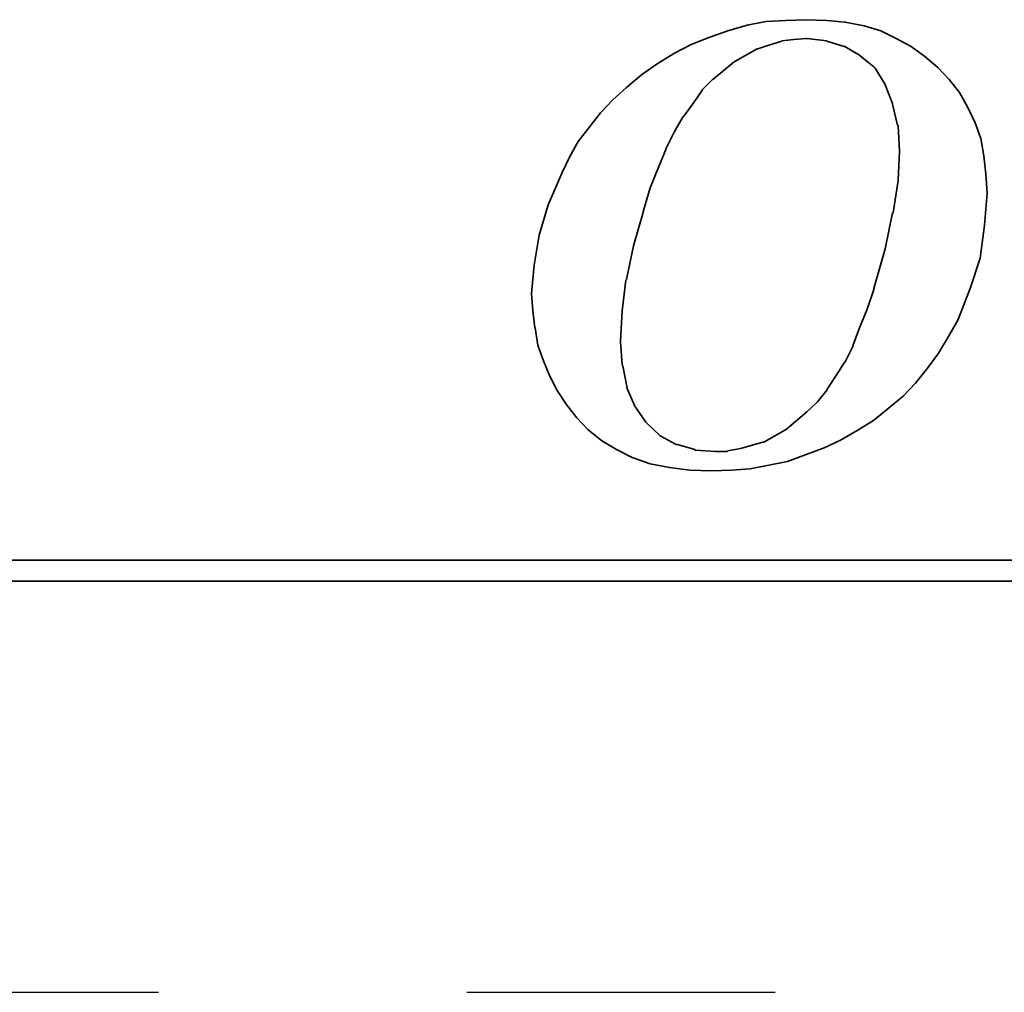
# Model space of a CAD drawing. Header units: millimetres. Extents: x -66 to 167, y -61 to 87.
# Tile 32 of 46: x 104.63 to 107.03, y 0 to 2.37. Entities that reach past the tile are written whole.
import ezdxf

# ---------------------------------------------------------------- set-up
doc = ezdxf.new("R2010")
doc.units = ezdxf.units.MM
doc.linetypes.add('CENTER', pattern=[2, 1.25, -0.25, 0.25, -0.25])
for name, color, linetype in [('CL', 1, 'CENTER'), ('DIM', 4, 'Continuous'), ('layer 1', 7, 'Continuous')]:
    doc.layers.add(name, color=color, linetype=linetype)

# ---------------------------------------------------------------- blocks, each defined once
blk = doc.blocks.new('TBI MOTION logo(完整正式版)')
at = {"layer": 'layer 1', "color": 22, "lineweight": 35}
for points, knots in [([(-11.34375, -6.98375), (-11.34375, -6.98375), (-10.91375, -7.43875), (-10.91375, -7.43875), (-10.91375, -7.43875), (-10.91375, -7.43875), (-10.38625, -7.87125), (-10.38625, -7.87125), (-10.38625, -7.87125), (-10.38625, -7.87125), (-9.81125, -8.20375), (-9.81125, -8.20375), (-9.81125, -8.20375), (-9.81125, -8.20375), (-9.21125, -8.51875), (-9.21125, -8.51875), (-9.21125, -8.51875), (-9.21125, -8.51875), (-8.51625, -8.75875), (-8.51625, -8.75875), (-8.51625, -8.75875), (-8.51625, -8.75875), (-7.77125, -8.90375), (-7.77125, -8.90375), (-7.77125, -8.90375), (-7.77125, -8.90375), (-6.97875, -8.99875), (-6.97875, -8.99875), (-6.97875, -8.99875), (-6.97875, -8.99875), (-6.14125, -9.02375), (-6.14125, -9.02375), (-6.14125, -9.02375), (-6.14125, -9.02375), (-5.37125, -8.99875), (-5.37125, -8.99875), (-5.37125, -8.99875), (-5.37125, -8.99875), (-4.65375, -8.94875), (-4.65375, -8.94875), (-4.65375, -8.94875), (-4.65375, -8.94875), (-3.93375, -8.80625), (-3.93375, -8.80625), (-3.93375, -8.80625), (-3.93375, -8.80625), (-3.21375, -8.66375), (-3.21375, -8.66375), (-3.21375, -8.66375), (-3.21375, -8.66375), (-2.49375, -8.39875), (-2.49375, -8.39875), (-2.49375, -8.39875), (-2.49375, -8.39875), (-1.79875, -8.13375), (-1.79875, -8.13375), (-1.79875, -8.13375), (-1.79875, -8.13375), (-1.17375, -7.84375), (-1.17375, -7.84375), (-1.17375, -7.84375), (-1.17375, -7.84375), (-0.52375, -7.46375), (-0.52375, -7.46375), (-0.52375, -7.46375), (-0.52375, -7.46375), (0.10124, -7.07875), (0.10124, -7.07875), (0.10124, -7.07875), (0.10124, -7.07875), (0.67625, -6.62375), (0.67625, -6.62375), (0.67625, -6.62375), (0.67625, -6.62375), (1.24874, -6.14375), (1.24874, -6.14375), (1.24874, -6.14375), (1.24874, -6.14375), (1.72874, -5.64125), (1.72874, -5.64125), (1.72874, -5.64125), (1.72874, -5.64125), (2.18624, -5.06375), (2.18624, -5.06375), (2.18624, -5.06375), (2.18624, -5.06375), (2.61625, -4.48874), (2.61625, -4.48874), (2.61625, -4.48874), (2.61625, -4.48874), (3.00125, -3.83874), (3.00125, -3.83874), (3.00125, -3.83874), (3.00125, -3.83874), (3.36124, -3.21374), (3.36124, -3.21374), (3.36124, -3.21374), (3.36124, -3.21374), (3.84374, -1.99125), (3.84374, -1.99125), (3.84374, -1.99125), (3.84374, -1.99125), (4.22625, -0.81875), (4.22625, -0.81875), (4.22625, -0.81875), (4.22625, -0.81875), (4.39125, 0.45624), (4.39125, 0.45624), (4.39125, 0.45624), (4.39125, 0.45624), (4.48874, 1.70124), (4.48874, 1.70124), (4.48874, 1.70124), (4.48874, 1.70124), (4.43874, 2.44625), (4.43874, 2.44625), (4.43874, 2.44625), (4.43874, 2.44625), (4.36874, 3.14125), (4.36874, 3.14125), (4.36874, 3.14125), (4.36874, 3.14125), (4.25125, 3.81125), (4.25125, 3.81125), (4.25125, 3.81125), (4.25125, 3.81125), (4.03124, 4.41125), (4.03124, 4.41125), (4.03124, 4.41125), (4.03124, 4.41125), (3.74374, 5.01125), (3.74374, 5.01125), (3.74374, 5.01125), (3.74374, 5.01125), (3.43124, 5.58875), (3.43124, 5.58875), (3.43124, 5.58875), (3.43124, 5.58875), (3.02625, 6.09125), (3.02625, 6.09125), (3.02625, 6.09125), (3.02625, 6.09125), (2.59374, 6.54875), (2.59374, 6.54875), (2.59374, 6.54875), (2.59374, 6.54875), (2.09124, 6.98125), (2.09124, 6.98125), (2.09124, 6.98125), (2.09124, 6.98125), (1.56124, 7.36625), (1.56124, 7.36625), (1.56124, 7.36625), (1.56124, 7.36625), (0.98624, 7.67625), (0.98624, 7.67625), (0.98624, 7.67625), (0.98624, 7.67625), (0.38624, 7.96375), (0.38624, 7.96375), (0.38624, 7.96375), (0.38624, 7.96375), (-0.25875, 8.15625), (-0.25875, 8.15625), (-0.25875, 8.15625), (-0.25875, 8.15625), (-0.98125, 8.30125), (-0.98125, 8.30125), (-0.98125, 8.30125), (-0.98125, 8.30125), (-1.70124, 8.37125), (-1.70124, 8.37125), (-1.70124, 8.37125), (-1.70124, 8.37125), (-2.49375, 8.39624), (-2.49375, 8.39624), (-2.49375, 8.39624), (-2.49375, 8.39624), (-3.28625, 8.37125), (-3.28625, 8.37125), (-3.28625, 8.37125), (-3.28625, 8.37125), (-4.05125, 8.32125), (-4.05125, 8.32125), (-4.05125, 8.32125), (-4.05125, 8.32125), (-4.77375, 8.18125), (-4.77375, 8.18125), (-4.77375, 8.18125), (-4.77375, 8.18125), (-5.51625, 7.96375), (-5.51625, 7.96375), (-5.51625, 7.96375), (-5.51625, 7.96375), (-6.21125, 7.72625), (-6.21125, 7.72625), (-6.21125, 7.72625), (-6.21125, 7.72625), (-6.92875, 7.43625), (-6.92875, 7.43625), (-6.92875, 7.43625), (-6.92875, 7.43625), (-7.57875, 7.10125), (-7.57875, 7.10125), (-7.57875, 7.10125), (-7.57875, 7.10125), (-8.24875, 6.69125), (-8.24875, 6.69125), (-8.24875, 6.69125), (-8.24875, 6.69125), (-8.84875, 6.26125), (-8.84875, 6.26125), (-8.84875, 6.26125), (-8.84875, 6.26125), (-9.42625, 5.78125), (-9.42625, 5.78125), (-9.42625, 5.78125), (-9.42625, 5.78125), (-9.95375, 5.30125), (-9.95375, 5.30125), (-9.95375, 5.30125), (-9.95375, 5.30125), (-10.43375, 4.79624), (-10.43375, 4.79624), (-10.43375, 4.79624), (-10.43375, 4.79624), (-10.88875, 4.22125), (-10.88875, 4.22125), (-10.88875, 4.22125), (-10.88875, 4.22125), (-11.29875, 3.69375), (-11.29875, 3.69375), (-11.29875, 3.69375), (-11.29875, 3.69375), (-11.63375, 3.09125), (-11.63375, 3.09125), (-11.63375, 3.09125), (-11.63375, 3.09125), (-11.91875, 2.49625), (-11.91875, 2.49625), (-11.91875, 2.49625), (-11.91875, 2.49625), (-12.44875, 1.24625), (-12.44875, 1.24625), (-12.44875, 1.24625), (-12.44875, 1.24625), (-12.80875, 0.06874), (-12.80875, 0.06874), (-12.80875, 0.06874), (-12.80875, 0.06874), (-12.99875, -1.07875), (-12.99875, -1.07875), (-12.99875, -1.07875), (-12.99875, -1.07875), (-13.09375, -2.18375), (-13.09375, -2.18375), (-13.09375, -2.18375), (-13.09375, -2.18375), (-13.04875, -2.85375), (-13.04875, -2.85375), (-13.04875, -2.85375), (-13.04875, -2.85375), (-12.97375, -3.50375), (-12.97375, -3.50375), (-12.97375, -3.50375), (-12.97375, -3.50375), (-12.95375, -3.50375), (-12.95375, -3.50375), (-12.95375, -3.50375), (-12.95375, -3.50375), (-12.85375, -4.17375), (-12.85375, -4.17375), (-12.85375, -4.17375), (-12.85375, -4.17375), (-12.63875, -4.77624), (-12.63875, -4.77624), (-12.63875, -4.77624), (-12.63875, -4.77624), (-12.39875, -5.35125), (-12.39875, -5.35125), (-12.39875, -5.35125), (-12.39875, -5.35125), (-12.11375, -5.92875), (-12.11375, -5.92875), (-12.11375, -5.92875), (-12.11375, -5.92875), (-11.75375, -6.45375), (-11.75375, -6.45375), (-11.75375, -6.45375), (-11.75375, -6.45375), (-11.34375, -6.98375), (-11.34375, -6.98375)], [0, 0, 0, 0, 0.01369863, 0.01369863, 0.01369863, 0.01369863, 0.02739726, 0.02739726, 0.02739726, 0.02739726, 0.04109589, 0.04109589, 0.04109589, 0.04109589, 0.05479452, 0.05479452, 0.05479452, 0.05479452, 0.06849315, 0.06849315, 0.06849315, 0.06849315, 0.08219178, 0.08219178, 0.08219178, 0.08219178, 0.09589041, 0.09589041, 0.09589041, 0.09589041, 0.10958904, 0.10958904, 0.10958904, 0.10958904, 0.12328767, 0.12328767, 0.12328767, 0.12328767, 0.1369863, 0.1369863, 0.1369863, 0.1369863, 0.15068493, 0.15068493, 0.15068493, 0.15068493, 0.16438356, 0.16438356, 0.16438356, 0.16438356, 0.17808219, 0.17808219, 0.17808219, 0.17808219, 0.19178082, 0.19178082, 0.19178082, 0.19178082, 0.20547945, 0.20547945, 0.20547945, 0.20547945, 0.21917808, 0.21917808, 0.21917808, 0.21917808, 0.23287671, 0.23287671, 0.23287671, 0.23287671, 0.24657534, 0.24657534, 0.24657534, 0.24657534, 0.26027397, 0.26027397, 0.26027397, 0.26027397, 0.2739726, 0.2739726, 0.2739726, 0.2739726, 0.28767123, 0.28767123, 0.28767123, 0.28767123, 0.30136986, 0.30136986, 0.30136986, 0.30136986, 0.31506849, 0.31506849, 0.31506849, 0.31506849, 0.32876712, 0.32876712, 0.32876712, 0.32876712, 0.34246575, 0.34246575, 0.34246575, 0.34246575, 0.35616438, 0.35616438, 0.35616438, 0.35616438, 0.36986301, 0.36986301, 0.36986301, 0.36986301, 0.38356164, 0.38356164, 0.38356164, 0.38356164, 0.39726027, 0.39726027, 0.39726027, 0.39726027, 0.4109589, 0.4109589, 0.4109589, 0.4109589, 0.42465753, 0.42465753, 0.42465753, 0.42465753, 0.43835616, 0.43835616, 0.43835616, 0.43835616, 0.45205479, 0.45205479, 0.45205479, 0.45205479, 0.46575342, 0.46575342, 0.46575342, 0.46575342, 0.47945205, 0.47945205, 0.47945205, 0.47945205, 0.49315068, 0.49315068, 0.49315068, 0.49315068, 0.50684932, 0.50684932, 0.50684932, 0.50684932, 0.52054795, 0.52054795, 0.52054795, 0.52054795, 0.53424658, 0.53424658, 0.53424658, 0.53424658, 0.54794521, 0.54794521, 0.54794521, 0.54794521, 0.56164384, 0.56164384, 0.56164384, 0.56164384, 0.57534247, 0.57534247, 0.57534247, 0.57534247, 0.5890411, 0.5890411, 0.5890411, 0.5890411, 0.60273973, 0.60273973, 0.60273973, 0.60273973, 0.61643836, 0.61643836, 0.61643836, 0.61643836, 0.63013699, 0.63013699, 0.63013699, 0.63013699, 0.64383562, 0.64383562, 0.64383562, 0.64383562, 0.65753425, 0.65753425, 0.65753425, 0.65753425, 0.67123288, 0.67123288, 0.67123288, 0.67123288, 0.68493151, 0.68493151, 0.68493151, 0.68493151, 0.69863014, 0.69863014, 0.69863014, 0.69863014, 0.71232877, 0.71232877, 0.71232877, 0.71232877, 0.7260274, 0.7260274, 0.7260274, 0.7260274, 0.73972603, 0.73972603, 0.73972603, 0.73972603, 0.75342466, 0.75342466, 0.75342466, 0.75342466, 0.76712329, 0.76712329, 0.76712329, 0.76712329, 0.78082192, 0.78082192, 0.78082192, 0.78082192, 0.79452055, 0.79452055, 0.79452055, 0.79452055, 0.80821918, 0.80821918, 0.80821918, 0.80821918, 0.82191781, 0.82191781, 0.82191781, 0.82191781, 0.83561644, 0.83561644, 0.83561644, 0.83561644, 0.84931507, 0.84931507, 0.84931507, 0.84931507, 0.8630137, 0.8630137, 0.8630137, 0.8630137, 0.87671233, 0.87671233, 0.87671233, 0.87671233, 0.89041096, 0.89041096, 0.89041096, 0.89041096, 0.90410959, 0.90410959, 0.90410959, 0.90410959, 0.91780822, 0.91780822, 0.91780822, 0.91780822, 0.93150685, 0.93150685, 0.93150685, 0.93150685, 0.94520548, 0.94520548, 0.94520548, 0.94520548, 0.95890411, 0.95890411, 0.95890411, 0.95890411, 0.97260274, 0.97260274, 0.97260274, 0.97260274, 0.98630137, 0.98630137, 0.98630137, 0.98630137, 1, 1, 1, 1]), ([(-8.77875, 1.03124), (-8.77875, 1.03124), (-8.51625, 1.89625), (-8.51625, 1.89625), (-8.51625, 1.89625), (-8.51625, 1.89625), (-8.20375, 2.66375), (-8.20375, 2.66375), (-8.20375, 2.66375), (-8.20375, 2.66375), (-7.91625, 3.38125), (-7.91625, 3.38125), (-7.91625, 3.38125), (-7.91625, 3.38125), (-7.91625, 3.40624), (-7.91625, 3.40624), (-7.91625, 3.40624), (-7.91625, 3.40624), (-7.57875, 4.07624), (-7.57875, 4.07624), (-7.57875, 4.07624), (-7.57875, 4.07624), (-7.24375, 4.65125), (-7.24375, 4.65125), (-7.24375, 4.65125), (-7.24375, 4.65125), (-7.21875, 4.65125), (-7.21875, 4.65125), (-7.21875, 4.65125), (-7.21875, 4.65125), (-7.21875, 4.67624), (-7.21875, 4.67624), (-7.21875, 4.67624), (-7.21875, 4.67624), (-6.83625, 5.20375), (-6.83625, 5.20375), (-6.83625, 5.20375), (-6.83625, 5.20375), (-6.49875, 5.68625), (-6.49875, 5.68625), (-6.49875, 5.68625), (-6.49875, 5.68625), (-6.49875, 5.70625), (-6.49875, 5.70625), (-6.49875, 5.70625), (-6.49875, 5.70625), (-6.11625, 6.09125), (-6.11625, 6.09125), (-6.11625, 6.09125), (-6.11625, 6.09125), (-6.09125, 6.09125), (-6.09125, 6.09125), (-6.09125, 6.09125), (-6.09125, 6.09125), (-5.27375, 6.76625), (-5.27375, 6.76625), (-5.27375, 6.76625), (-5.27375, 6.76625), (-5.24875, 6.76625), (-5.24875, 6.76625), (-5.24875, 6.76625), (-5.24875, 6.76625), (-5.24875, 6.78625), (-5.24875, 6.78625), (-5.24875, 6.78625), (-5.24875, 6.78625), (-4.38875, 7.26624), (-4.38875, 7.26624), (-4.38875, 7.26624), (-4.38875, 7.26624), (-4.36125, 7.26624), (-4.36125, 7.26624), (-4.36125, 7.26624), (-4.36125, 7.26624), (-3.93375, 7.41125), (-3.93375, 7.41125), (-3.93375, 7.41125), (-3.93375, 7.41125), (-3.47375, 7.55625), (-3.47375, 7.55625), (-3.47375, 7.55625), (-3.47375, 7.55625), (-3.45375, 7.55625), (-3.45375, 7.55625), (-3.45375, 7.55625), (-3.45375, 7.55625), (-3.42875, 7.58124), (-3.42875, 7.58124), (-3.42875, 7.58124), (-3.42875, 7.58124), (-2.97375, 7.62625), (-2.97375, 7.62625), (-2.97375, 7.62625), (-2.97375, 7.62625), (-2.49375, 7.67625), (-2.49375, 7.67625), (-2.49375, 7.67625), (-2.49375, 7.67625), (-2.46875, 7.67625), (-2.46875, 7.67625), (-2.46875, 7.67625), (-2.46875, 7.67625), (-1.70124, 7.58124), (-1.70124, 7.58124), (-1.70124, 7.58124), (-1.70124, 7.58124), (-1.67875, 7.55625), (-1.67875, 7.55625), (-1.67875, 7.55625), (-1.67875, 7.55625), (-1.65375, 7.55625), (-1.65375, 7.55625), (-1.65375, 7.55625), (-1.65375, 7.55625), (-1.03125, 7.36625), (-1.03125, 7.36625), (-1.03125, 7.36625), (-1.03125, 7.36625), (-1.00625, 7.36625), (-1.00625, 7.36625), (-1.00625, 7.36625), (-1.00625, 7.36625), (-0.43124, 7.02624), (-0.43124, 7.02624), (-0.43124, 7.02624), (-0.43124, 7.02624), (-0.40625, 7.00624), (-0.40625, 7.00624), (-0.40625, 7.00624), (-0.40625, 7.00624), (0.12124, 6.57124), (0.12124, 6.57124), (0.12124, 6.57124), (0.12124, 6.57124), (0.14624, 6.54875), (0.14624, 6.54875), (0.14624, 6.54875), (0.14624, 6.54875), (0.17124, 6.52375), (0.17124, 6.52375), (0.17124, 6.52375), (0.17124, 6.52375), (0.55625, 5.89875), (0.55625, 5.89875), (0.55625, 5.89875), (0.55625, 5.89875), (0.55625, 5.87625), (0.55625, 5.87625), (0.55625, 5.87625), (0.55625, 5.87625), (0.84124, 5.15625), (0.84124, 5.15625), (0.84124, 5.15625), (0.84124, 5.15625), (0.84124, 5.13125), (0.84124, 5.13125), (0.84124, 5.13125), (0.84124, 5.13125), (1.03624, 4.31875), (1.03624, 4.31875), (1.03624, 4.31875), (1.03624, 4.31875), (1.05624, 4.31875), (1.05624, 4.31875), (1.05624, 4.31875), (1.05624, 4.31875), (1.05624, 4.29125), (1.05624, 4.29125), (1.05624, 4.29125), (1.05624, 4.29125), (1.10625, 3.33125), (1.10625, 3.33125), (1.10625, 3.33125), (1.10625, 3.33125), (1.10625, 3.30875), (1.10625, 3.30875), (1.10625, 3.30875), (1.10625, 3.30875), (1.05624, 2.20624), (1.05624, 2.20624), (1.05624, 2.20624), (1.05624, 2.20624), (1.05624, 2.18124), (1.05624, 2.18124), (1.05624, 2.18124), (1.05624, 2.18124), (0.86624, 0.93624), (0.86624, 0.93624), (0.86624, 0.93624), (0.86624, 0.93624), (0.84124, 0.93624), (0.84124, 0.93624), (0.84124, 0.93624), (0.84124, 0.93624), (0.55625, -0.45874), (0.55625, -0.45874), (0.55625, -0.45874), (0.55625, -0.45874), (0.12124, -1.99125), (0.12124, -1.99125), (0.12124, -1.99125), (0.12124, -1.99125), (0.12124, -2.01874), (0.12124, -2.01874), (0.12124, -2.01874), (0.12124, -2.01874), (-0.13874, -2.78375), (-0.13874, -2.78375), (-0.13874, -2.78375), (-0.13874, -2.78375), (-0.43124, -3.50375), (-0.43124, -3.50375), (-0.43124, -3.50375), (-0.43124, -3.50375), (-0.69375, -4.19875), (-0.69375, -4.19875), (-0.69375, -4.19875), (-0.69375, -4.19875), (-0.69375, -4.22375), (-0.69375, -4.22375), (-0.69375, -4.22375), (-0.69375, -4.22375), (-0.98125, -4.82374), (-0.98125, -4.82374), (-0.98125, -4.82374), (-0.98125, -4.82374), (-1.00625, -4.82374), (-1.00625, -4.82374), (-1.00625, -4.82374), (-1.00625, -4.82374), (-1.33875, -5.35125), (-1.33875, -5.35125), (-1.33875, -5.35125), (-1.33875, -5.35125), (-1.67875, -5.87875), (-1.67875, -5.87875), (-1.67875, -5.87875), (-1.67875, -5.87875), (-1.67875, -5.90375), (-1.67875, -5.90375), (-1.67875, -5.90375), (-1.67875, -5.90375), (-2.05875, -6.35875), (-2.05875, -6.35875), (-2.05875, -6.35875), (-2.05875, -6.35875), (-2.08375, -6.38375), (-2.08375, -6.38375), (-2.08375, -6.38375), (-2.08375, -6.38375), (-2.46875, -6.74375), (-2.46875, -6.74375), (-2.46875, -6.74375), (-2.46875, -6.74375), (-3.25875, -7.41625), (-3.25875, -7.41625), (-3.25875, -7.41625), (-3.25875, -7.41625), (-3.28625, -7.43875), (-3.28625, -7.43875), (-3.28625, -7.43875), (-3.28625, -7.43875), (-4.12375, -7.91875), (-4.12375, -7.91875), (-4.12375, -7.91875), (-4.12375, -7.91875), (-4.14875, -7.91875), (-4.14875, -7.91875), (-4.14875, -7.91875), (-4.14875, -7.91875), (-4.17125, -7.91875), (-4.17125, -7.91875), (-4.17125, -7.91875), (-4.17125, -7.91875), (-5.03375, -8.15875), (-5.03375, -8.15875), (-5.03375, -8.15875), (-5.03375, -8.15875), (-5.51625, -8.25625), (-5.51625, -8.25625), (-5.51625, -8.25625), (-5.51625, -8.25625), (-5.54125, -8.27875), (-5.54125, -8.27875), (-5.54125, -8.27875), (-5.54125, -8.27875), (-5.56375, -8.27875), (-5.56375, -8.27875), (-5.56375, -8.27875), (-5.56375, -8.27875), (-5.99625, -8.27875), (-5.99625, -8.27875), (-5.99625, -8.27875), (-5.99625, -8.27875), (-6.76375, -8.23125), (-6.76375, -8.23125), (-6.76375, -8.23125), (-6.76375, -8.23125), (-6.78875, -8.23125), (-6.78875, -8.23125), (-6.78875, -8.23125), (-6.78875, -8.23125), (-6.78875, -8.20375), (-6.78875, -8.20375), (-6.78875, -8.20375), (-6.78875, -8.20375), (-7.45875, -8.01375), (-7.45875, -8.01375), (-7.45875, -8.01375), (-7.45875, -8.01375), (-7.48375, -8.01375), (-7.48375, -8.01375), (-7.48375, -8.01375), (-7.48375, -8.01375), (-7.50875, -8.01375), (-7.50875, -8.01375), (-7.50875, -8.01375), (-7.50875, -8.01375), (-8.13125, -7.67875), (-8.13125, -7.67875), (-8.13125, -7.67875), (-8.13125, -7.67875), (-8.15625, -7.65375), (-8.15625, -7.65375), (-8.15625, -7.65375), (-8.15625, -7.65375), (-8.65875, -7.17375), (-8.65875, -7.17375), (-8.65875, -7.17375), (-8.65875, -7.17375), (-8.68375, -7.14875), (-8.68375, -7.14875), (-8.68375, -7.14875), (-8.68375, -7.14875), (-9.08875, -6.57375), (-9.08875, -6.57375), (-9.08875, -6.57375), (-9.08875, -6.57375), (-9.11375, -6.54875), (-9.11375, -6.54875), (-9.11375, -6.54875), (-9.11375, -6.54875), (-9.11375, -6.52875), (-9.11375, -6.52875), (-9.11375, -6.52875), (-9.11375, -6.52875), (-9.40375, -5.85375), (-9.40375, -5.85375), (-9.40375, -5.85375), (-9.40375, -5.85375), (-9.40375, -5.82875), (-9.40375, -5.82875), (-9.40375, -5.82875), (-9.40375, -5.82875), (-9.56875, -4.96875), (-9.56875, -4.96875), (-9.56875, -4.96875), (-9.56875, -4.96875), (-9.59375, -4.94375), (-9.59375, -4.94375), (-9.59375, -4.94375), (-9.59375, -4.94375), (-9.66375, -4.03375), (-9.66375, -4.03375), (-9.66375, -4.03375), (-9.66375, -4.03375), (-9.66375, -4.00875), (-9.66375, -4.00875), (-9.66375, -4.00875), (-9.66375, -4.00875), (-9.59375, -2.85375), (-9.59375, -2.85375), (-9.59375, -2.85375), (-9.59375, -2.85375), (-9.45125, -1.65875), (-9.45125, -1.65875), (-9.45125, -1.65875), (-9.45125, -1.65875), (-9.42625, -1.63375), (-9.42625, -1.63375), (-9.42625, -1.63375), (-9.42625, -1.63375), (-9.16125, -0.33875), (-9.16125, -0.33875), (-9.16125, -0.33875), (-9.16125, -0.33875), (-8.77875, 1.00624), (-8.77875, 1.00624), (-8.77875, 1.00624), (-8.77875, 1.00624), (-8.77875, 1.03124), (-8.77875, 1.03124)], [0, 0, 0, 0, 0.01020408, 0.01020408, 0.01020408, 0.01020408, 0.02040816, 0.02040816, 0.02040816, 0.02040816, 0.03061224, 0.03061224, 0.03061224, 0.03061224, 0.04081633, 0.04081633, 0.04081633, 0.04081633, 0.05102041, 0.05102041, 0.05102041, 0.05102041, 0.06122449, 0.06122449, 0.06122449, 0.06122449, 0.07142857, 0.07142857, 0.07142857, 0.07142857, 0.08163265, 0.08163265, 0.08163265, 0.08163265, 0.09183673, 0.09183673, 0.09183673, 0.09183673, 0.10204082, 0.10204082, 0.10204082, 0.10204082, 0.1122449, 0.1122449, 0.1122449, 0.1122449, 0.12244898, 0.12244898, 0.12244898, 0.12244898, 0.13265306, 0.13265306, 0.13265306, 0.13265306, 0.14285714, 0.14285714, 0.14285714, 0.14285714, 0.15306122, 0.15306122, 0.15306122, 0.15306122, 0.16326531, 0.16326531, 0.16326531, 0.16326531, 0.17346939, 0.17346939, 0.17346939, 0.17346939, 0.18367347, 0.18367347, 0.18367347, 0.18367347, 0.19387755, 0.19387755, 0.19387755, 0.19387755, 0.20408163, 0.20408163, 0.20408163, 0.20408163, 0.21428571, 0.21428571, 0.21428571, 0.21428571, 0.2244898, 0.2244898, 0.2244898, 0.2244898, 0.23469388, 0.23469388, 0.23469388, 0.23469388, 0.24489796, 0.24489796, 0.24489796, 0.24489796, 0.25510204, 0.25510204, 0.25510204, 0.25510204, 0.26530612, 0.26530612, 0.26530612, 0.26530612, 0.2755102, 0.2755102, 0.2755102, 0.2755102, 0.28571429, 0.28571429, 0.28571429, 0.28571429, 0.29591837, 0.29591837, 0.29591837, 0.29591837, 0.30612245, 0.30612245, 0.30612245, 0.30612245, 0.31632653, 0.31632653, 0.31632653, 0.31632653, 0.32653061, 0.32653061, 0.32653061, 0.32653061, 0.33673469, 0.33673469, 0.33673469, 0.33673469, 0.34693878, 0.34693878, 0.34693878, 0.34693878, 0.35714286, 0.35714286, 0.35714286, 0.35714286, 0.36734694, 0.36734694, 0.36734694, 0.36734694, 0.37755102, 0.37755102, 0.37755102, 0.37755102, 0.3877551, 0.3877551, 0.3877551, 0.3877551, 0.39795918, 0.39795918, 0.39795918, 0.39795918, 0.40816327, 0.40816327, 0.40816327, 0.40816327, 0.41836735, 0.41836735, 0.41836735, 0.41836735, 0.42857143, 0.42857143, 0.42857143, 0.42857143, 0.43877551, 0.43877551, 0.43877551, 0.43877551, 0.44897959, 0.44897959, 0.44897959, 0.44897959, 0.45918367, 0.45918367, 0.45918367, 0.45918367, 0.46938776, 0.46938776, 0.46938776, 0.46938776, 0.47959184, 0.47959184, 0.47959184, 0.47959184, 0.48979592, 0.48979592, 0.48979592, 0.48979592, 0.5, 0.5, 0.5, 0.5, 0.51020408, 0.51020408, 0.51020408, 0.51020408, 0.52040816, 0.52040816, 0.52040816, 0.52040816, 0.53061224, 0.53061224, 0.53061224, 0.53061224, 0.54081633, 0.54081633, 0.54081633, 0.54081633, 0.55102041, 0.55102041, 0.55102041, 0.55102041, 0.56122449, 0.56122449, 0.56122449, 0.56122449, 0.57142857, 0.57142857, 0.57142857, 0.57142857, 0.58163265, 0.58163265, 0.58163265, 0.58163265, 0.59183673, 0.59183673, 0.59183673, 0.59183673, 0.60204082, 0.60204082, 0.60204082, 0.60204082, 0.6122449, 0.6122449, 0.6122449, 0.6122449, 0.62244898, 0.62244898, 0.62244898, 0.62244898, 0.63265306, 0.63265306, 0.63265306, 0.63265306, 0.64285714, 0.64285714, 0.64285714, 0.64285714, 0.65306122, 0.65306122, 0.65306122, 0.65306122, 0.66326531, 0.66326531, 0.66326531, 0.66326531, 0.67346939, 0.67346939, 0.67346939, 0.67346939, 0.68367347, 0.68367347, 0.68367347, 0.68367347, 0.69387755, 0.69387755, 0.69387755, 0.69387755, 0.70408163, 0.70408163, 0.70408163, 0.70408163, 0.71428571, 0.71428571, 0.71428571, 0.71428571, 0.7244898, 0.7244898, 0.7244898, 0.7244898, 0.73469388, 0.73469388, 0.73469388, 0.73469388, 0.74489796, 0.74489796, 0.74489796, 0.74489796, 0.75510204, 0.75510204, 0.75510204, 0.75510204, 0.76530612, 0.76530612, 0.76530612, 0.76530612, 0.7755102, 0.7755102, 0.7755102, 0.7755102, 0.78571429, 0.78571429, 0.78571429, 0.78571429, 0.79591837, 0.79591837, 0.79591837, 0.79591837, 0.80612245, 0.80612245, 0.80612245, 0.80612245, 0.81632653, 0.81632653, 0.81632653, 0.81632653, 0.82653061, 0.82653061, 0.82653061, 0.82653061, 0.83673469, 0.83673469, 0.83673469, 0.83673469, 0.84693878, 0.84693878, 0.84693878, 0.84693878, 0.85714286, 0.85714286, 0.85714286, 0.85714286, 0.86734694, 0.86734694, 0.86734694, 0.86734694, 0.87755102, 0.87755102, 0.87755102, 0.87755102, 0.8877551, 0.8877551, 0.8877551, 0.8877551, 0.89795918, 0.89795918, 0.89795918, 0.89795918, 0.90816327, 0.90816327, 0.90816327, 0.90816327, 0.91836735, 0.91836735, 0.91836735, 0.91836735, 0.92857143, 0.92857143, 0.92857143, 0.92857143, 0.93877551, 0.93877551, 0.93877551, 0.93877551, 0.94897959, 0.94897959, 0.94897959, 0.94897959, 0.95918367, 0.95918367, 0.95918367, 0.95918367, 0.96938776, 0.96938776, 0.96938776, 0.96938776, 0.97959184, 0.97959184, 0.97959184, 0.97959184, 0.98979592, 0.98979592, 0.98979592, 0.98979592, 1, 1, 1, 1]), ([(75.90875, -9.47875), (75.90875, -9.47875), (75.90875, -12.28625), (75.90875, -12.28625), (75.90875, -12.28625), (75.90875, -12.28625), (75.90875, -12.47875), (75.90875, -12.47875), (75.90875, -12.47875), (75.90875, -12.47875), (75.71625, -12.47875), (75.71625, -12.47875), (75.71625, -12.47875), (75.71625, -12.47875), (-88.32875, -12.47875), (-88.32875, -12.47875), (-88.32875, -12.47875), (-88.32875, -12.47875), (-88.32875, -13.29375), (-88.32875, -13.29375), (-88.32875, -13.29375), (-88.32875, -13.29375), (82.89125, -13.29375), (82.89125, -13.29375), (82.89125, -13.29375), (82.89125, -13.29375), (75.90875, -9.47875), (75.90875, -9.47875)], [0, 0, 0, 0, 0.14285714, 0.14285714, 0.14285714, 0.14285714, 0.28571429, 0.28571429, 0.28571429, 0.28571429, 0.42857143, 0.42857143, 0.42857143, 0.42857143, 0.57142857, 0.57142857, 0.57142857, 0.57142857, 0.71428571, 0.71428571, 0.71428571, 0.71428571, 0.85714286, 0.85714286, 0.85714286, 0.85714286, 1, 1, 1, 1])]:
    blk.add_open_spline(points, degree=3, knots=knots, dxfattribs=at)

msp = doc.modelspace()

# ---------------------------------------------------------------- linework, layer by layer
at = {"layer": 'CL', "color": 7, "ltscale": 3}
msp.add_line((77.2209, 0), (144.2209, 0), dxfattribs=at)

# ---------------------------------------------------------------- block references
at = {"layer": 'DIM', "color": 7, "xscale": 0.0629685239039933, "yscale": 0.0629685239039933, "zscale": 0.0629685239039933}
msp.add_blockref('TBI MOTION logo(完整正式版)', (106.7029, 1.8367), dxfattribs=at)

doc.saveas('drawing.dxf')
